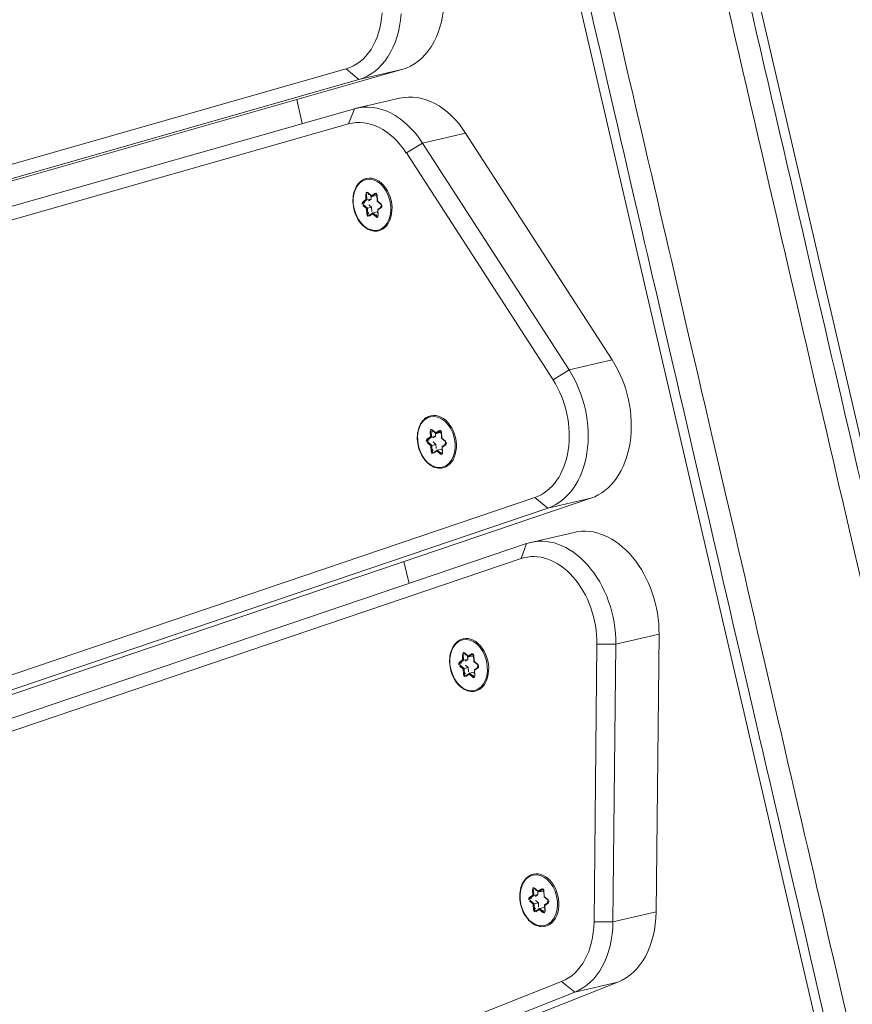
# Model space of a CAD drawing. Extents: x 5477758 to 5478338, y 5918296 to 5918502.
# Tile 100 of 138: x 5477951.73 to 5477951.916, y 5918462.233 to 5918462.453. Entities that reach past the tile are written whole.
import ezdxf

# ---------------------------------------------------------------- set-up
doc = ezdxf.new("R2010")
doc.units = 0
doc.layers.get('0').update_dxf_attribs({"linetype": 'CONTINUOUS', "lineweight": 13})
doc.layers.add('0_PROJEKTOWANE ZABAWKI', color=7, linetype='CONTINUOUS', lineweight=0)

# ---------------------------------------------------------------- blocks, each defined once
blk = doc.blocks.new('zw$CEC1')
for p, q in [((1179.728, -663.216), (1065.128, -663.216)), ((1065.128, -667.14), (1179.728, -667.14)), ((1134.304, -670.277), (1139.99, -668.229)), ((1139.99, -668.229), (1139.99, -669.219)), ((1146.204, -668.596), (1152.237, -670.065)), ((1146.204, -669.586), (1146.204, -668.596)), ((1139.99, -669.219), (1134.304, -671.267)), ((1140.126, -669.62), (1139.99, -669.219)), ((1142.893, -669.39), (1149.369, -734.876)), ((1142.893, -670.38), (1142.893, -669.39)), ((1134.44, -671.668), (1140.126, -669.62)), ((1146.106, -669.998), (1146.204, -669.586)), ((1152.237, -671.055), (1146.204, -669.586)), ((1143.553, -669.933), (1143.553, -670.923)), ((1146.106, -669.998), (1152.14, -671.467)), ((1152.237, -670.065), (1152.237, -671.055)), ((1134.304, -671.267), (1134.304, -670.277)), ((1142.893, -670.38), (1142.593, -670.607)), ((1149.369, -735.866), (1142.893, -670.38)), ((1142.593, -670.607), (1149.069, -736.093)), ((1143.857, -671.219), (1143.558, -671.022)), ((1143.558, -671.022), (1150.034, -736.507)), ((1152.14, -671.467), (1152.237, -671.055)), ((1132.601, -671.344), (1135.705, -734.207)), ((1132.601, -672.334), (1132.601, -671.344)), ((1134.44, -671.668), (1134.304, -671.267)), ((1150.333, -736.705), (1143.857, -671.219)), ((1153.575, -671.254), (1162.874, -733.811)), ((1153.575, -672.244), (1153.575, -671.254)), ((1133.212, -672.527), (1133.212, -671.537)), ((1140.918, -672.272), (1140.83, -672.336)), ((1140.834, -672.342), (1140.927, -672.273)), ((1140.98, -672.28), (1141.017, -672.372)), ((1141.029, -672.372), (1140.994, -672.285)), ((1153.575, -672.244), (1153.277, -672.478)), ((1162.874, -734.801), (1153.575, -672.244)), ((1132.601, -672.334), (1132.301, -672.553)), ((1135.705, -735.197), (1132.601, -672.334)), ((1135.212, -672.522), (1135.341, -672.545)), ((1135.338, -672.54), (1135.214, -672.518)), ((1135.426, -672.475), (1135.338, -672.54)), ((1135.342, -672.545), (1135.435, -672.477)), ((1135.488, -672.484), (1135.525, -672.576)), ((1135.536, -672.575), (1135.501, -672.489)), ((1140.688, -672.441), (1140.599, -672.505)), ((1140.608, -672.507), (1140.701, -672.439)), ((1140.653, -672.354), (1140.688, -672.441)), ((1140.667, -672.341), (1140.667, -672.337)), ((1140.704, -672.433), (1140.667, -672.341)), ((1140.756, -672.465), (1140.683, -672.452)), ((1140.704, -672.319), (1140.833, -672.342)), ((1140.704, -672.433), (1140.704, -672.341)), ((1140.83, -672.336), (1140.707, -672.315)), ((1140.756, -672.561), (1140.756, -672.465)), ((1140.783, -672.531), (1140.756, -672.465)), ((1140.938, -672.497), (1140.871, -672.546)), ((1141.032, -672.514), (1140.938, -672.497)), ((1140.938, -672.593), (1140.938, -672.497)), ((1141.02, -672.375), (1141.15, -672.397)), ((1141.152, -672.393), (1141.029, -672.372)), ((1141.089, -672.387), (1141.069, -672.402)), ((1141.069, -672.497), (1141.069, -672.402)), ((1141.163, -672.428), (1141.069, -672.497)), ((1141.069, -672.5), (1141.107, -672.592)), ((1141.085, -672.511), (1141.174, -672.446)), ((1141.12, -672.597), (1141.085, -672.511)), ((1141.163, -672.425), (1141.163, -672.428)), ((1151.157, -672.441), (1151.192, -672.527)), ((1151.172, -672.428), (1151.172, -672.424)), ((1151.209, -672.52), (1151.172, -672.428)), ((1151.209, -672.406), (1151.338, -672.428)), ((1151.209, -672.52), (1151.209, -672.427)), ((1151.335, -672.423), (1151.212, -672.401)), ((1151.423, -672.359), (1151.335, -672.423)), ((1151.339, -672.428), (1151.432, -672.36)), ((1151.485, -672.367), (1151.522, -672.459)), ((1151.534, -672.458), (1151.499, -672.372)), ((1151.525, -672.461), (1151.654, -672.484)), ((1151.657, -672.48), (1151.534, -672.458)), ((1151.594, -672.473), (1151.573, -672.488)), ((1151.573, -672.584), (1151.573, -672.488)), ((1151.668, -672.515), (1151.573, -672.584)), ((1151.668, -672.511), (1151.668, -672.515)), ((1153.277, -672.478), (1162.575, -735.036)), ((1132.301, -672.553), (1135.405, -735.417)), ((1133.213, -672.577), (1136.318, -735.44)), ((1133.513, -672.781), (1133.213, -672.577)), ((1135.195, -672.644), (1135.107, -672.709)), ((1135.116, -672.71), (1135.209, -672.642)), ((1135.132, -672.741), (1135.132, -672.737)), ((1135.264, -672.764), (1135.132, -672.741)), ((1135.16, -672.558), (1135.195, -672.644)), ((1135.175, -672.544), (1135.175, -672.541)), ((1135.212, -672.637), (1135.175, -672.544)), ((1135.264, -672.669), (1135.19, -672.656)), ((1135.212, -672.637), (1135.212, -672.544)), ((1135.264, -672.764), (1135.264, -672.669)), ((1135.29, -672.734), (1135.264, -672.669)), ((1135.446, -672.701), (1135.379, -672.75)), ((1135.539, -672.717), (1135.446, -672.701)), ((1135.446, -672.796), (1135.446, -672.701)), ((1135.528, -672.578), (1135.657, -672.601)), ((1135.66, -672.597), (1135.536, -672.575)), ((1135.597, -672.59), (1135.576, -672.605)), ((1135.576, -672.701), (1135.576, -672.605)), ((1135.67, -672.632), (1135.576, -672.701)), ((1135.577, -672.704), (1135.614, -672.796)), ((1135.593, -672.714), (1135.681, -672.65)), ((1135.628, -672.801), (1135.593, -672.714)), ((1135.67, -672.628), (1135.67, -672.632)), ((1140.621, -672.558), (1140.744, -672.58)), ((1140.625, -672.537), (1140.625, -672.534)), ((1140.756, -672.561), (1140.625, -672.537)), ((1140.744, -672.58), (1140.779, -672.666)), ((1140.794, -672.653), (1140.756, -672.561)), ((1140.794, -672.649), (1140.794, -672.653)), ((1140.938, -672.593), (1140.844, -672.662)), ((1140.844, -672.662), (1140.844, -672.658)), ((1140.855, -672.68), (1140.943, -672.615)), ((1141.07, -672.616), (1140.938, -672.593)), ((1140.943, -672.615), (1141.066, -672.637)), ((1141.07, -672.612), (1141.07, -672.616)), ((1145.73, -672.745), (1145.859, -672.767)), ((1145.856, -672.762), (1145.732, -672.74)), ((1145.944, -672.697), (1145.856, -672.762)), ((1145.86, -672.767), (1145.953, -672.699)), ((1146.006, -672.706), (1146.043, -672.798)), ((1146.055, -672.797), (1146.02, -672.711)), ((1151.192, -672.527), (1151.104, -672.592)), ((1151.113, -672.593), (1151.206, -672.525)), ((1151.126, -672.645), (1151.249, -672.667)), ((1151.129, -672.624), (1151.129, -672.621)), ((1151.261, -672.647), (1151.129, -672.624)), ((1151.261, -672.552), (1151.188, -672.539)), ((1151.249, -672.667), (1151.284, -672.753)), ((1151.261, -672.647), (1151.261, -672.552)), ((1151.287, -672.617), (1151.261, -672.552)), ((1151.298, -672.74), (1151.261, -672.647)), ((1151.298, -672.736), (1151.298, -672.74)), ((1151.443, -672.679), (1151.349, -672.748)), ((1151.349, -672.748), (1151.349, -672.745)), ((1151.359, -672.766), (1151.448, -672.702)), ((1151.443, -672.584), (1151.376, -672.633)), ((1151.536, -672.6), (1151.443, -672.584)), ((1151.443, -672.679), (1151.443, -672.584)), ((1151.575, -672.703), (1151.443, -672.679)), ((1151.448, -672.702), (1151.571, -672.724)), ((1151.574, -672.587), (1151.611, -672.679)), ((1151.575, -672.699), (1151.575, -672.703)), ((1151.59, -672.598), (1151.678, -672.533)), ((1151.625, -672.684), (1151.59, -672.598)), ((1136.618, -735.645), (1133.513, -672.781)), ((1135.128, -672.762), (1135.252, -672.784)), ((1135.252, -672.784), (1135.287, -672.87)), ((1135.301, -672.856), (1135.264, -672.764)), ((1135.301, -672.853), (1135.301, -672.856)), ((1135.446, -672.796), (1135.352, -672.865)), ((1135.352, -672.865), (1135.352, -672.862)), ((1135.362, -672.883), (1135.451, -672.819)), ((1135.577, -672.819), (1135.446, -672.796)), ((1135.451, -672.819), (1135.574, -672.84)), ((1135.577, -672.816), (1135.577, -672.819)), ((1145.713, -672.866), (1145.625, -672.931)), ((1145.634, -672.932), (1145.727, -672.864)), ((1145.65, -672.963), (1145.65, -672.959)), ((1145.782, -672.986), (1145.65, -672.963)), ((1145.678, -672.78), (1145.713, -672.866)), ((1145.693, -672.766), (1145.693, -672.763)), ((1145.73, -672.859), (1145.693, -672.766)), ((1145.782, -672.891), (1145.708, -672.878)), ((1145.73, -672.859), (1145.73, -672.766)), ((1145.782, -672.986), (1145.782, -672.891)), ((1145.808, -672.956), (1145.782, -672.891)), ((1145.964, -672.923), (1145.897, -672.972)), ((1146.057, -672.939), (1145.964, -672.923)), ((1145.964, -673.018), (1145.964, -672.923)), ((1146.046, -672.8), (1146.175, -672.823)), ((1146.178, -672.819), (1146.055, -672.797)), ((1146.115, -672.812), (1146.094, -672.827)), ((1146.094, -672.923), (1146.094, -672.827)), ((1146.188, -672.854), (1146.094, -672.923)), ((1146.095, -672.926), (1146.132, -673.018)), ((1146.111, -672.936), (1146.199, -672.872)), ((1146.146, -673.023), (1146.111, -672.936)), ((1146.188, -672.85), (1146.188, -672.854)), ((1145.647, -672.984), (1145.77, -673.006)), ((1145.77, -673.006), (1145.805, -673.092)), ((1145.819, -673.078), (1145.782, -672.986)), ((1145.819, -673.075), (1145.819, -673.078)), ((1145.964, -673.018), (1145.87, -673.087)), ((1145.87, -673.087), (1145.87, -673.084)), ((1145.88, -673.105), (1145.969, -673.041)), ((1146.096, -673.042), (1145.964, -673.018)), ((1145.969, -673.041), (1146.092, -673.062)), ((1146.096, -673.038), (1146.096, -673.042)), ((1133.273, -673.787), (1132.721, -673.787)), ((1143.831, -673.787), (1143.327, -673.787))]:
    blk.add_line(p, q)
for centre, major_axis, ratio, start_param, end_param in [((1140.898, -669.489), (2, 0), 0.707107, 0.069813, 2.042035), ((1145.553, -669.933), (-2, 0), 0.707107, 4.380776, 6.283185), ((1140.898, -670.479), (2, 0), 0.707107, 0.069813, 2.042035), ((1140.898, -670.691), (1.7, 0), 0.707107, 0.069813, 2.042035), ((1145.553, -670.923), (-2, 0), 0.707107, 4.380776, 6.352998), ((1145.553, -671.135), (-1.7, 0), 0.707107, 4.380776, 6.352998), ((1130.602, -671.393), (2, 0), 0.707107, 0.034907, 1.169371), ((1151.586, -671.402), (2, 0), 0.707107, 0.10472, 1.239184), ((1135.212, -671.537), (-2, 0), 0.707107, 5.183628, 6.283185), ((1130.602, -672.383), (2, 0), 0.707107, 0.034907, 1.169371), ((1151.586, -672.392), (2, 0), 0.707107, 0.10472, 1.239184), ((1135.212, -672.527), (-2, 0), 0.707107, 5.183628, 6.318092), ((1130.602, -672.595), (1.7, 0), 0.707107, 0.034907, 1.169371), ((1151.586, -672.604), (1.7, 0), 0.707107, 0.10472, 1.239184), ((1135.212, -672.74), (-1.7, 0), 0.707107, 5.183628, 6.318092), ((1140.887, -672.462), (0.6, 0), 0.707107, 0, 3.141593), ((1135.394, -672.665), (0.6, 0), 0.707107, 0, 3.141593), ((1140.887, -672.462), (0.25, 0), 0.707107, 1.152569, 1.475438), ((1140.951, -672.294), (0.045, 0), 0.707107, 0.279204, 2.3736), ((1140.918, -672.261), (0.0089, -0.0121), 0.508626, 5.319544, 6.283185), ((1140.994, -672.275), (-0.0139, -0.0056), 0.679724, 0, 1.301881), ((1151.391, -672.548), (0.6, 0), 0.707107, 0, 3.141593), ((1135.203, -672.549), (-0.045, 0), 0.707107, 4.467995, 6.56239), ((1135.214, -672.508), (-0.0026, -0.0148), 0.171098, 0, 0.800479), ((1135.394, -672.665), (0.25, 0), 0.707107, 1.152569, 1.475438), ((1135.458, -672.498), (0.045, 0), 0.707107, 0.279204, 2.3736), ((1135.426, -672.465), (0.0089, -0.0121), 0.508626, 5.319544, 6.283185), ((1135.501, -672.478), (-0.0139, -0.0056), 0.679724, 0, 1.301881), ((1140.632, -672.527), (-0.045, 0), 0.707107, 5.515192, 7.609587), ((1140.599, -672.495), (0.0089, -0.0121), 0.508626, 5.319544, 6.283185), ((1140.632, -672.517), (-0.03, 0), 0.707107, 0, 1.326402), ((1140.887, -672.462), (-0.25, 0), 0.707107, 0.130169, 0.46319), ((1140.696, -672.346), (-0.045, 0), 0.707107, 4.467995, 6.56239), ((1140.653, -672.344), (0.0139, 0.0056), 0.679724, 4.443473, 6.01427), ((1140.696, -672.335), (-0.03, 0), 0.707107, 0, 0.279204), ((1140.887, -672.462), (0.25, 0), 0.707107, 2.244927, 2.557585), ((1140.688, -672.43), (0.0166, -0.0047), 0.601017, 4.881509, 6.452305), ((1140.707, -672.304), (-0.0026, -0.0148), 0.171098, 0, 0.800479), ((1140.83, -672.326), (-0.0037, 0.0158), 0.19164, 2.259533, 3.223174), ((1141.029, -672.361), (0.0104, 0.0129), 0.462667, 2.890892, 4.192773), ((1141.085, -672.5), (-0.0166, 0.0047), 0.601017, 0.16912, 1.739916), ((1140.887, -672.462), (0.25, 0), 0.707107, 0.095219, 0.407877), ((1141.152, -672.383), (-0.0026, -0.0148), 0.171098, 0, 0.800479), ((1141.141, -672.424), (0.045, 0), 0.707107, 5.515192, 7.609587), ((1141.141, -672.414), (0.03, 0), 0.707107, 5.515192, 6.283185), ((1141.174, -672.436), (0.0089, -0.0121), 0.508626, 3.748748, 5.319544), ((1145.912, -672.887), (0.6, 0), 0.707107, 0, 3.141593), ((1151.201, -672.432), (-0.045, 0), 0.707107, 4.467995, 6.56239), ((1151.157, -672.43), (0.0139, 0.0056), 0.679724, 4.443473, 6.01427), ((1151.201, -672.422), (-0.03, 0), 0.707107, 0, 0.279204), ((1151.391, -672.548), (0.25, 0), 0.707107, 2.244927, 2.557585), ((1151.192, -672.517), (0.0166, -0.0047), 0.601017, 4.881509, 6.452305), ((1151.212, -672.391), (-0.0026, -0.0148), 0.171098, 0, 0.800479), ((1151.335, -672.413), (-0.0037, 0.0158), 0.19164, 2.259533, 3.223174), ((1151.391, -672.548), (0.25, 0), 0.707107, 1.152569, 1.475438), ((1151.455, -672.381), (0.045, 0), 0.707107, 0.279204, 2.3736), ((1151.423, -672.348), (0.0089, -0.0121), 0.508626, 5.319544, 6.283185), ((1151.499, -672.361), (-0.0139, -0.0056), 0.679724, 0, 1.301881), ((1151.534, -672.448), (0.0104, 0.0129), 0.462667, 2.890892, 4.192773), ((1151.391, -672.548), (0.25, 0), 0.707107, 0.095219, 0.407877), ((1151.657, -672.469), (-0.0026, -0.0148), 0.171098, 0, 0.800479), ((1151.646, -672.511), (0.045, 0), 0.707107, 5.515192, 7.609587), ((1151.646, -672.5), (0.03, 0), 0.707107, 5.515192, 6.283185), ((1151.678, -672.522), (0.0089, -0.0121), 0.508626, 3.748748, 5.319544), ((1135.139, -672.731), (-0.045, 0), 0.707107, 5.515192, 7.609587), ((1135.107, -672.698), (0.0089, -0.0121), 0.508626, 5.319544, 6.283185), ((1135.139, -672.72), (-0.03, 0), 0.707107, 0, 1.326402), ((1135.128, -672.751), (-0.0026, -0.0148), 0.171098, 0.800479, 2.371275), ((1135.394, -672.665), (-0.25, 0), 0.707107, 0.130169, 0.46319), ((1135.16, -672.547), (0.0139, 0.0056), 0.679724, 4.443473, 6.01427), ((1135.203, -672.539), (-0.03, 0), 0.707107, 0, 0.279204), ((1135.394, -672.665), (0.25, 0), 0.707107, 2.244927, 2.557585), ((1135.195, -672.634), (0.0166, -0.0047), 0.601017, 4.881509, 6.452305), ((1135.338, -672.529), (-0.0037, 0.0158), 0.19164, 2.259533, 3.223174), ((1135.536, -672.564), (0.0104, 0.0129), 0.462667, 2.890892, 4.192773), ((1135.593, -672.704), (-0.0166, 0.0047), 0.601017, 0.16912, 1.739916), ((1135.394, -672.665), (0.25, 0), 0.707107, 0.095219, 0.407877), ((1135.66, -672.586), (-0.0026, -0.0148), 0.171098, 0, 0.800479), ((1135.649, -672.628), (0.045, 0), 0.707107, 5.515192, 7.609587), ((1135.649, -672.617), (0.03, 0), 0.707107, 5.515192, 6.283185), ((1135.681, -672.639), (0.0089, -0.0121), 0.508626, 3.748748, 5.319544), ((1140.621, -672.548), (-0.0026, -0.0148), 0.171098, 0.800479, 2.371275), ((1140.744, -672.569), (0.0104, 0.0129), 0.462667, 4.192773, 5.763569), ((1140.779, -672.656), (0.0139, 0.0056), 0.679724, 4.443473, 6.01427), ((1140.822, -672.658), (-0.045, 0), 0.707107, 0.279204, 2.3736), ((1140.887, -672.462), (-0.25, 0), 0.707107, 1.142416, 1.510388), ((1140.822, -672.647), (-0.03, 0), 0.707107, 0.279204, 2.3736), ((1140.855, -672.669), (0.0089, -0.0121), 0.508626, 3.748748, 5.319544), ((1140.943, -672.605), (-0.0037, 0.0158), 0.19164, 0.688736, 2.259533), ((1140.887, -672.462), (-0.25, 0), 0.707107, 2.189614, 2.547433), ((1141.077, -672.606), (0.045, 0), 0.707107, 4.467995, 6.56239), ((1141.066, -672.626), (-0.0026, -0.0148), 0.171098, 0.800479, 2.371275), ((1141.077, -672.595), (0.03, 0), 0.707107, 4.467995, 6.283185), ((1141.12, -672.587), (-0.0139, -0.0056), 0.679724, 0, 1.301881), ((1145.722, -672.771), (-0.045, 0), 0.707107, 4.467995, 6.56239), ((1145.732, -672.73), (-0.0026, -0.0148), 0.171098, 0, 0.800479), ((1145.912, -672.887), (0.25, 0), 0.707107, 1.152569, 1.475438), ((1145.976, -672.72), (0.045, 0), 0.707107, 0.279204, 2.3736), ((1145.944, -672.687), (0.0089, -0.0121), 0.508626, 5.319544, 6.283185), ((1146.02, -672.7), (-0.0139, -0.0056), 0.679724, 0, 1.301881), ((1151.136, -672.614), (-0.045, 0), 0.707107, 5.515192, 7.609587), ((1151.104, -672.581), (0.0089, -0.0121), 0.508626, 5.319544, 6.283185), ((1151.136, -672.603), (-0.03, 0), 0.707107, 0, 1.326402), ((1151.126, -672.634), (-0.0026, -0.0148), 0.171098, 0.800479, 2.371275), ((1151.391, -672.548), (-0.25, 0), 0.707107, 0.130169, 0.46319), ((1151.249, -672.656), (0.0104, 0.0129), 0.462667, 4.192773, 5.763569), ((1151.284, -672.742), (0.0139, 0.0056), 0.679724, 4.443473, 6.01427), ((1151.391, -672.548), (-0.25, 0), 0.707107, 1.142416, 1.510388), ((1151.327, -672.734), (-0.03, 0), 0.707107, 0.279204, 2.3736), ((1151.448, -672.691), (-0.0037, 0.0158), 0.19164, 0.688736, 2.259533), ((1151.391, -672.548), (-0.25, 0), 0.707107, 2.189614, 2.547433), ((1151.582, -672.693), (0.045, 0), 0.707107, 4.467995, 6.56239), ((1151.571, -672.713), (-0.0026, -0.0148), 0.171098, 0.800479, 2.371275), ((1151.59, -672.587), (-0.0166, 0.0047), 0.601017, 0.16912, 1.739916), ((1151.582, -672.682), (0.03, 0), 0.707107, 4.467995, 6.283185), ((1151.625, -672.673), (-0.0139, -0.0056), 0.679724, 0, 1.301881), ((1135.252, -672.773), (0.0104, 0.0129), 0.462667, 4.192773, 5.763569), ((1135.287, -672.859), (0.0139, 0.0056), 0.679724, 4.443473, 6.01427), ((1135.33, -672.861), (-0.045, 0), 0.707107, 0.279204, 2.3736), ((1135.394, -672.665), (-0.25, 0), 0.707107, 1.142416, 1.510388), ((1135.33, -672.851), (-0.03, 0), 0.707107, 0.279204, 2.3736), ((1135.362, -672.873), (0.0089, -0.0121), 0.508626, 3.748748, 5.319544), ((1135.451, -672.808), (-0.0037, 0.0158), 0.19164, 0.688736, 2.259533), ((1135.394, -672.665), (-0.25, 0), 0.707107, 2.189614, 2.547433), ((1135.585, -672.81), (0.045, 0), 0.707107, 4.467995, 6.56239), ((1135.574, -672.83), (-0.0026, -0.0148), 0.171098, 0.800479, 2.371275), ((1135.585, -672.799), (0.03, 0), 0.707107, 4.467995, 6.283185), ((1135.628, -672.79), (-0.0139, -0.0056), 0.679724, 0, 1.301881), ((1145.657, -672.953), (-0.045, 0), 0.707107, 5.515192, 7.609587), ((1145.625, -672.92), (0.0089, -0.0121), 0.508626, 5.319544, 6.283185), ((1145.657, -672.942), (-0.03, 0), 0.707107, 0, 1.326402), ((1145.647, -672.973), (-0.0026, -0.0148), 0.171098, 0.800479, 2.371275), ((1145.912, -672.887), (-0.25, 0), 0.707107, 0.130169, 0.46319), ((1145.678, -672.769), (0.0139, 0.0056), 0.679724, 4.443473, 6.01427), ((1145.722, -672.761), (-0.03, 0), 0.707107, 0, 0.279204), ((1145.912, -672.887), (0.25, 0), 0.707107, 2.244927, 2.557585), ((1145.713, -672.856), (0.0166, -0.0047), 0.601017, 4.881509, 6.452305), ((1145.856, -672.751), (-0.0037, 0.0158), 0.19164, 2.259533, 3.223174), ((1146.055, -672.787), (0.0104, 0.0129), 0.462667, 2.890892, 4.192773), ((1146.111, -672.926), (-0.0166, 0.0047), 0.601017, 0.16912, 1.739916), ((1145.912, -672.887), (0.25, 0), 0.707107, 0.095219, 0.407877), ((1146.178, -672.808), (-0.0026, -0.0148), 0.171098, 0, 0.800479), ((1146.167, -672.85), (0.045, 0), 0.707107, 5.515192, 7.609587), ((1146.167, -672.839), (0.03, 0), 0.707107, 5.515192, 6.283185), ((1146.199, -672.861), (0.0089, -0.0121), 0.508626, 3.748748, 5.319544), ((1151.327, -672.744), (-0.045, 0), 0.707107, 0.279204, 2.3736), ((1151.359, -672.756), (0.0089, -0.0121), 0.508626, 3.748748, 5.319544), ((1145.77, -672.995), (0.0104, 0.0129), 0.462667, 4.192773, 5.763569), ((1145.805, -673.081), (0.0139, 0.0056), 0.679724, 4.443473, 6.01427), ((1145.848, -673.083), (-0.045, 0), 0.707107, 0.279204, 2.3736), ((1145.912, -672.887), (-0.25, 0), 0.707107, 1.142416, 1.510388), ((1145.848, -673.073), (-0.03, 0), 0.707107, 0.279204, 2.3736), ((1145.88, -673.095), (0.0089, -0.0121), 0.508626, 3.748748, 5.319544), ((1145.969, -673.03), (-0.0037, 0.0158), 0.19164, 0.688736, 2.259533), ((1145.912, -672.887), (-0.25, 0), 0.707107, 2.189614, 2.547433), ((1146.103, -673.032), (0.045, 0), 0.707107, 4.467995, 6.56239), ((1146.092, -673.052), (-0.0026, -0.0148), 0.171098, 0.800479, 2.371275), ((1146.103, -673.021), (0.03, 0), 0.707107, 4.467995, 6.283185), ((1146.146, -673.012), (-0.0139, -0.0056), 0.679724, 0, 1.301881)]:
    blk.add_ellipse(centre, major_axis=major_axis, ratio=ratio, start_param=start_param, end_param=end_param)
for centre in [(1140.887, -672.476), (1135.394, -672.679), (1151.391, -672.562), (1145.912, -672.901)]:
    blk.add_ellipse(centre, major_axis=(-0.58, 0), ratio=0.707107)
for points, knots in [([(1185.928, -663.428), (1185.92, -663.428), (1185.912, -663.428), (1185.718, -663.428), (1185.535, -663.428), (1184.553, -663.428), (1183.711, -663.428), (1181.437, -663.428), (1179.931, -663.428), (1175.708, -663.428), (1172.842, -663.428), (1167.867, -663.428), (1165.775, -663.428), (1161.975, -663.428), (1160.125, -663.428), (1157.094, -663.428), (1155.952, -663.428), (1152.126, -663.428), (1149.918, -663.428), (1144.631, -663.428), (1141.592, -663.428), (1133.362, -663.428), (1129.292, -663.428), (1125.141, -663.428), (1121.09, -663.428), (1116.962, -663.428), (1109.398, -663.428), (1105.404, -663.428), (1097.178, -663.428), (1092.945, -663.428), (1086.247, -663.428), (1084.057, -663.428), (1080.368, -663.428), (1078.913, -663.428), (1076.716, -663.428), (1075.923, -663.428), (1074.514, -663.428), (1073.944, -663.428), (1071.753, -663.428), (1070.083, -663.428), (1066.71, -663.428), (1065.138, -663.428), (1062.035, -663.428), (1060.513, -663.428), (1058.928, -663.428)], [1.481535, 1.481535, 1.481535, 1.481535, 1.518758, 1.518758, 2.379658, 2.379658, 5.597938, 5.597938, 10.538019, 10.538019, 18.696385, 18.696385, 24.527079, 24.527079, 29.575647, 29.575647, 32.535382, 32.535382, 39.355172, 39.355172, 49.134696, 49.134696, 58.493436, 58.493436, 58.493436, 67.627244, 67.627244, 74.794433, 74.794433, 81.961623, 81.961623, 87.411225, 87.411225, 93.164019, 93.164019, 96.599059, 96.599059, 98.916813, 98.916813, 105.38718, 105.38718, 110.834573, 110.834573, 115.773922, 115.773922, 115.773922, 115.773922]), ([(1058.927, -663.92), (1060.523, -663.92), (1062.054, -663.92), (1065.164, -663.92), (1066.734, -663.92), (1070.101, -663.92), (1071.766, -663.92), (1073.946, -663.92), (1074.514, -663.92), (1075.915, -663.92), (1076.705, -663.92), (1078.897, -663.92), (1080.352, -663.92), (1084.045, -663.92), (1086.239, -663.92), (1092.944, -663.92), (1097.179, -663.92), (1105.409, -663.92), (1109.403, -663.92), (1116.968, -663.92), (1121.096, -663.92), (1125.146, -663.92), (1129.296, -663.92), (1133.365, -663.92), (1141.591, -663.92), (1144.628, -663.92), (1149.914, -663.92), (1152.123, -663.92), (1155.951, -663.92), (1157.093, -663.92), (1160.126, -663.92), (1161.976, -663.92), (1165.775, -663.92), (1167.866, -663.92), (1172.838, -663.92), (1175.7, -663.92), (1179.913, -663.92), (1181.414, -663.92), (1183.676, -663.92), (1184.512, -663.92), (1185.486, -663.92), (1185.666, -663.92), (1185.878, -663.92), (1185.905, -663.92), (1185.933, -663.92)], [-115.806845, -115.806845, -115.806845, -115.806845, -110.834573, -110.834573, -105.38718, -105.38718, -98.916813, -98.916813, -96.599059, -96.599059, -93.164019, -93.164019, -87.411225, -87.411225, -81.961623, -81.961623, -74.794433, -74.794433, -67.627244, -67.627244, -58.493436, -58.493436, -58.493436, -49.134696, -49.134696, -39.355172, -39.355172, -32.535382, -32.535382, -29.575647, -29.575647, -24.527079, -24.527079, -18.696385, -18.696385, -10.538019, -10.538019, -5.597938, -5.597938, -2.379658, -2.379658, -1.518758, -1.518758, -1.390315, -1.390315, -1.390315, -1.390315]), ([(1185.933, -666.435), (1184.96, -666.435), (1183.865, -666.435), (1181.31, -666.435), (1179.819, -666.435), (1175.892, -666.435), (1173.383, -666.435), (1168.638, -666.435), (1166.306, -666.435), (1162.268, -666.435), (1160.59, -666.435), (1155.531, -666.435), (1153.392, -666.435), (1145.933, -666.435), (1142.968, -666.435), (1138.957, -666.435), (1136.135, -666.435), (1132.796, -666.435), (1122.514, -666.435), (1116.479, -666.435), (1104.632, -666.435), (1098.821, -666.435), (1090.619, -666.435), (1087.898, -666.435), (1083.133, -666.435), (1081.427, -666.435), (1078.494, -666.435), (1077.267, -666.435), (1075.113, -666.435), (1074.209, -666.435), (1072.179, -666.435), (1071.052, -666.435), (1067.125, -666.435), (1063.755, -666.435), (1058.927, -666.435)], [0.478318, 0.478318, 0.478318, 0.478318, 3.307686, 3.307686, 6.615372, 6.615372, 11.720097, 11.720097, 16.66119, 16.66119, 20.086268, 20.086268, 26.717745, 26.717745, 33.32238, 33.32238, 33.32238, 37.968614, 37.968614, 43.976092, 43.976092, 49.98357, 49.98357, 53.186468, 53.186468, 56.000528, 56.000528, 58.814588, 58.814588, 60.765103, 60.765103, 62.715617, 62.715617, 66.516875, 66.516875, 66.516875, 66.516875]), ([(1058.928, -666.928), (1063.735, -666.928), (1067.098, -666.928), (1071.031, -666.928), (1072.164, -666.928), (1074.207, -666.928), (1075.118, -666.928), (1077.286, -666.928), (1078.517, -666.928), (1081.448, -666.928), (1083.15, -666.928), (1087.906, -666.928), (1090.624, -666.928), (1098.817, -666.928), (1104.626, -666.928), (1116.47, -666.928), (1122.506, -666.928), (1132.791, -666.928), (1136.133, -666.928), (1138.956, -666.928), (1142.971, -666.928), (1145.939, -666.928), (1153.396, -666.928), (1155.532, -666.928), (1160.588, -666.928), (1162.267, -666.928), (1166.306, -666.928), (1168.639, -666.928), (1173.39, -666.928), (1175.904, -666.928), (1179.844, -666.928), (1181.342, -666.928), (1183.883, -666.928), (1184.96, -666.928), (1185.928, -666.928)], [-66.505201, -66.505201, -66.505201, -66.505201, -62.715617, -62.715617, -60.765103, -60.765103, -58.814588, -58.814588, -56.000528, -56.000528, -53.186468, -53.186468, -49.98357, -49.98357, -43.976092, -43.976092, -37.968614, -37.968614, -33.32238, -33.32238, -33.32238, -26.717745, -26.717745, -20.086268, -20.086268, -16.66119, -16.66119, -11.720097, -11.720097, -6.615372, -6.615372, -3.307686, -3.307686, -0.555747, -0.555747, -0.555747, -0.555747]), ([(1140.98, -672.28), (1140.979, -672.279), (1140.978, -672.277), (1140.974, -672.273), (1140.972, -672.272), (1140.968, -672.27), (1140.965, -672.269), (1140.959, -672.267), (1140.956, -672.267), (1140.95, -672.266), (1140.947, -672.267), (1140.941, -672.268), (1140.938, -672.268), (1140.932, -672.27), (1140.93, -672.271), (1140.928, -672.273), (1140.927, -672.273), (1140.927, -672.273)], [0.523599, 0.523599, 0.523599, 0.523599, 0.927172, 0.927172, 1.204378, 1.204378, 1.47422, 1.47422, 1.746688, 1.746688, 2.021391, 2.021391, 2.295276, 2.295276, 2.566083, 2.566083, 2.617994, 2.617994, 2.617994, 2.617994]), ([(1135.212, -672.522), (1135.209, -672.522), (1135.206, -672.522), (1135.199, -672.522), (1135.196, -672.522), (1135.19, -672.523), (1135.188, -672.524), (1135.183, -672.527), (1135.181, -672.528), (1135.177, -672.531), (1135.176, -672.532), (1135.174, -672.535), (1135.174, -672.536), (1135.173, -672.538), (1135.173, -672.538), (1135.173, -672.539)], [1.570796, 1.570796, 1.570796, 1.570796, 1.844329, 1.844329, 2.119118, 2.119118, 2.392017, 2.392017, 2.661992, 2.661992, 2.936562, 2.936562, 3.253095, 3.253095, 3.385987, 3.385987, 3.385987, 3.385987]), ([(1135.488, -672.484), (1135.487, -672.482), (1135.486, -672.48), (1135.482, -672.477), (1135.48, -672.475), (1135.475, -672.473), (1135.472, -672.472), (1135.467, -672.471), (1135.464, -672.47), (1135.457, -672.47), (1135.454, -672.47), (1135.448, -672.471), (1135.445, -672.472), (1135.44, -672.474), (1135.438, -672.475), (1135.435, -672.476), (1135.435, -672.477), (1135.435, -672.477)], [0.523599, 0.523599, 0.523599, 0.523599, 0.927172, 0.927172, 1.204378, 1.204378, 1.47422, 1.47422, 1.746688, 1.746688, 2.021391, 2.021391, 2.295276, 2.295276, 2.566083, 2.566083, 2.617994, 2.617994, 2.617994, 2.617994]), ([(1141.487, -672.462), (1141.487, -672.507), (1141.477, -672.552), (1141.437, -672.638), (1141.408, -672.679), (1141.333, -672.753), (1141.287, -672.786), (1141.183, -672.839), (1141.124, -672.859), (1141.002, -672.886), (1140.937, -672.893), (1140.809, -672.891), (1140.745, -672.882), (1140.624, -672.851), (1140.567, -672.829), (1140.466, -672.772), (1140.422, -672.738), (1140.35, -672.661), (1140.324, -672.618), (1140.293, -672.537), (1140.287, -672.499), (1140.287, -672.462)], [6.038791, 6.038791, 6.038791, 6.038791, 6.34864, 6.34864, 6.66324, 6.66324, 6.984393, 6.984393, 7.307998, 7.307998, 7.63188, 7.63188, 7.955712, 7.955712, 8.279598, 8.279598, 8.603057, 8.603057, 8.923488, 8.923488, 9.180384, 9.180384, 9.180384, 9.180384]), ([(1140.608, -672.507), (1140.607, -672.508), (1140.606, -672.508), (1140.605, -672.51), (1140.604, -672.511), (1140.603, -672.512), (1140.603, -672.513), (1140.602, -672.514), (1140.602, -672.515), (1140.602, -672.516), (1140.602, -672.516), (1140.602, -672.517)], [2.6179939, 2.6179939, 2.6179939, 2.6179939, 2.7715925, 2.7715925, 2.9251911, 2.9251911, 3.0787897, 3.0787897, 3.2323883, 3.2323883, 3.385987, 3.385987, 3.385987, 3.385987]), ([(1140.704, -672.319), (1140.701, -672.318), (1140.698, -672.318), (1140.692, -672.318), (1140.689, -672.319), (1140.683, -672.32), (1140.68, -672.321), (1140.675, -672.323), (1140.673, -672.324), (1140.67, -672.327), (1140.669, -672.328), (1140.667, -672.331), (1140.666, -672.332), (1140.666, -672.334), (1140.666, -672.335), (1140.666, -672.335)], [1.570796, 1.570796, 1.570796, 1.570796, 1.844329, 1.844329, 2.119118, 2.119118, 2.392017, 2.392017, 2.661992, 2.661992, 2.936562, 2.936562, 3.253095, 3.253095, 3.385987, 3.385987, 3.385987, 3.385987]), ([(1141.171, -672.414), (1141.171, -672.413), (1141.171, -672.412), (1141.17, -672.41), (1141.17, -672.408), (1141.167, -672.406), (1141.166, -672.404), (1141.162, -672.402), (1141.16, -672.401), (1141.155, -672.399), (1141.152, -672.398), (1141.15, -672.397)], [0.244394, 0.244394, 0.244394, 0.244394, 0.509675, 0.509675, 0.774955, 0.774955, 1.040236, 1.040236, 1.305516, 1.305516, 1.570796, 1.570796, 1.570796, 1.570796]), ([(1151.209, -672.406), (1151.206, -672.405), (1151.203, -672.405), (1151.196, -672.405), (1151.193, -672.405), (1151.187, -672.407), (1151.185, -672.408), (1151.18, -672.41), (1151.178, -672.411), (1151.175, -672.414), (1151.173, -672.415), (1151.171, -672.418), (1151.171, -672.419), (1151.171, -672.421), (1151.171, -672.421), (1151.171, -672.422)], [1.570796, 1.570796, 1.570796, 1.570796, 1.844329, 1.844329, 2.119118, 2.119118, 2.392017, 2.392017, 2.661992, 2.661992, 2.936562, 2.936562, 3.253095, 3.253095, 3.385987, 3.385987, 3.385987, 3.385987]), ([(1151.485, -672.367), (1151.484, -672.365), (1151.483, -672.363), (1151.479, -672.36), (1151.477, -672.359), (1151.472, -672.356), (1151.47, -672.355), (1151.464, -672.354), (1151.461, -672.353), (1151.455, -672.353), (1151.451, -672.353), (1151.445, -672.354), (1151.442, -672.355), (1151.437, -672.357), (1151.435, -672.358), (1151.433, -672.36), (1151.432, -672.36), (1151.432, -672.36)], [0.523599, 0.523599, 0.523599, 0.523599, 0.927172, 0.927172, 1.204378, 1.204378, 1.47422, 1.47422, 1.746688, 1.746688, 2.021391, 2.021391, 2.295276, 2.295276, 2.566083, 2.566083, 2.617994, 2.617994, 2.617994, 2.617994]), ([(1151.676, -672.5), (1151.676, -672.499), (1151.676, -672.498), (1151.675, -672.496), (1151.674, -672.495), (1151.672, -672.492), (1151.671, -672.491), (1151.667, -672.489), (1151.665, -672.487), (1151.66, -672.485), (1151.657, -672.485), (1151.654, -672.484)], [0.244394, 0.244394, 0.244394, 0.244394, 0.509675, 0.509675, 0.774955, 0.774955, 1.040236, 1.040236, 1.305516, 1.305516, 1.570796, 1.570796, 1.570796, 1.570796]), ([(1135.994, -672.665), (1135.994, -672.71), (1135.984, -672.756), (1135.945, -672.842), (1135.916, -672.883), (1135.841, -672.956), (1135.795, -672.989), (1135.69, -673.042), (1135.632, -673.063), (1135.509, -673.09), (1135.445, -673.096), (1135.317, -673.094), (1135.253, -673.086), (1135.132, -673.055), (1135.075, -673.033), (1134.973, -672.976), (1134.929, -672.941), (1134.858, -672.864), (1134.831, -672.821), (1134.801, -672.74), (1134.794, -672.703), (1134.794, -672.665)], [6.038791, 6.038791, 6.038791, 6.038791, 6.34864, 6.34864, 6.66324, 6.66324, 6.984393, 6.984393, 7.307998, 7.307998, 7.63188, 7.63188, 7.955712, 7.955712, 8.279598, 8.279598, 8.603057, 8.603057, 8.923488, 8.923488, 9.180384, 9.180384, 9.180384, 9.180384]), ([(1135.116, -672.71), (1135.115, -672.711), (1135.114, -672.712), (1135.112, -672.713), (1135.112, -672.714), (1135.111, -672.716), (1135.11, -672.716), (1135.11, -672.718), (1135.11, -672.718), (1135.109, -672.719), (1135.109, -672.72), (1135.109, -672.72)], [2.6179939, 2.6179939, 2.6179939, 2.6179939, 2.7715925, 2.7715925, 2.9251911, 2.9251911, 3.0787897, 3.0787897, 3.2323883, 3.2323883, 3.385987, 3.385987, 3.385987, 3.385987]), ([(1135.679, -672.617), (1135.679, -672.616), (1135.679, -672.615), (1135.678, -672.613), (1135.677, -672.612), (1135.675, -672.609), (1135.674, -672.608), (1135.67, -672.605), (1135.668, -672.604), (1135.663, -672.602), (1135.66, -672.602), (1135.657, -672.601)], [0.244394, 0.244394, 0.244394, 0.244394, 0.509675, 0.509675, 0.774955, 0.774955, 1.040236, 1.040236, 1.305516, 1.305516, 1.570796, 1.570796, 1.570796, 1.570796]), ([(1141.107, -672.595), (1141.107, -672.595), (1141.107, -672.595), (1141.107, -672.595), (1141.107, -672.594), (1141.107, -672.594), (1141.107, -672.594), (1141.107, -672.593), (1141.107, -672.593), (1141.107, -672.593), (1141.107, -672.592), (1141.107, -672.592)], [0.2443943, 0.2443943, 0.2443943, 0.2443943, 0.3002352, 0.3002352, 0.3560761, 0.3560761, 0.411917, 0.411917, 0.4677579, 0.4677579, 0.5235988, 0.5235988, 0.5235988, 0.5235988]), ([(1145.73, -672.745), (1145.727, -672.744), (1145.724, -672.744), (1145.717, -672.744), (1145.714, -672.744), (1145.708, -672.746), (1145.706, -672.746), (1145.701, -672.749), (1145.699, -672.75), (1145.696, -672.753), (1145.694, -672.754), (1145.692, -672.757), (1145.692, -672.758), (1145.692, -672.76), (1145.692, -672.76), (1145.692, -672.761)], [1.570796, 1.570796, 1.570796, 1.570796, 1.844329, 1.844329, 2.119118, 2.119118, 2.392017, 2.392017, 2.661992, 2.661992, 2.936562, 2.936562, 3.253095, 3.253095, 3.385987, 3.385987, 3.385987, 3.385987]), ([(1146.006, -672.706), (1146.005, -672.704), (1146.004, -672.702), (1146, -672.699), (1145.998, -672.698), (1145.993, -672.695), (1145.991, -672.694), (1145.985, -672.693), (1145.982, -672.692), (1145.975, -672.692), (1145.972, -672.692), (1145.966, -672.693), (1145.963, -672.694), (1145.958, -672.696), (1145.956, -672.697), (1145.953, -672.698), (1145.953, -672.699), (1145.953, -672.699)], [0.523599, 0.523599, 0.523599, 0.523599, 0.927172, 0.927172, 1.204378, 1.204378, 1.47422, 1.47422, 1.746688, 1.746688, 2.021391, 2.021391, 2.295276, 2.295276, 2.566083, 2.566083, 2.617994, 2.617994, 2.617994, 2.617994]), ([(1151.991, -672.548), (1151.991, -672.594), (1151.981, -672.639), (1151.942, -672.725), (1151.913, -672.766), (1151.838, -672.84), (1151.792, -672.872), (1151.687, -672.925), (1151.629, -672.946), (1151.506, -672.973), (1151.442, -672.979), (1151.314, -672.977), (1151.25, -672.969), (1151.129, -672.938), (1151.072, -672.916), (1150.971, -672.859), (1150.926, -672.824), (1150.855, -672.747), (1150.828, -672.705), (1150.798, -672.623), (1150.791, -672.586), (1150.791, -672.548)], [6.038791, 6.038791, 6.038791, 6.038791, 6.34864, 6.34864, 6.66324, 6.66324, 6.984393, 6.984393, 7.307998, 7.307998, 7.63188, 7.63188, 7.955712, 7.955712, 8.279598, 8.279598, 8.603057, 8.603057, 8.923488, 8.923488, 9.180384, 9.180384, 9.180384, 9.180384]), ([(1151.113, -672.593), (1151.112, -672.594), (1151.111, -672.595), (1151.11, -672.596), (1151.109, -672.597), (1151.108, -672.599), (1151.108, -672.599), (1151.107, -672.601), (1151.107, -672.601), (1151.107, -672.602), (1151.106, -672.603), (1151.106, -672.603)], [2.6179939, 2.6179939, 2.6179939, 2.6179939, 2.7715925, 2.7715925, 2.9251911, 2.9251911, 3.0787897, 3.0787897, 3.2323883, 3.2323883, 3.385987, 3.385987, 3.385987, 3.385987]), ([(1151.612, -672.682), (1151.612, -672.682), (1151.612, -672.682), (1151.612, -672.681), (1151.612, -672.681), (1151.612, -672.681), (1151.612, -672.68), (1151.612, -672.68), (1151.612, -672.68), (1151.611, -672.679), (1151.611, -672.679), (1151.611, -672.679)], [0.2443943, 0.2443943, 0.2443943, 0.2443943, 0.3002352, 0.3002352, 0.3560761, 0.3560761, 0.411917, 0.411917, 0.4677579, 0.4677579, 0.5235988, 0.5235988, 0.5235988, 0.5235988]), ([(1135.615, -672.799), (1135.615, -672.799), (1135.615, -672.799), (1135.615, -672.798), (1135.615, -672.798), (1135.615, -672.798), (1135.615, -672.797), (1135.614, -672.797), (1135.614, -672.797), (1135.614, -672.796), (1135.614, -672.796), (1135.614, -672.796)], [0.2443943, 0.2443943, 0.2443943, 0.2443943, 0.3002352, 0.3002352, 0.3560761, 0.3560761, 0.411917, 0.411917, 0.4677579, 0.4677579, 0.5235988, 0.5235988, 0.5235988, 0.5235988]), ([(1146.512, -672.887), (1146.512, -672.933), (1146.502, -672.978), (1146.463, -673.064), (1146.434, -673.105), (1146.359, -673.179), (1146.313, -673.211), (1146.208, -673.264), (1146.15, -673.285), (1146.027, -673.312), (1145.963, -673.318), (1145.835, -673.316), (1145.771, -673.308), (1145.65, -673.277), (1145.593, -673.255), (1145.492, -673.198), (1145.447, -673.163), (1145.376, -673.086), (1145.349, -673.043), (1145.319, -672.962), (1145.312, -672.925), (1145.312, -672.887)], [6.038791, 6.038791, 6.038791, 6.038791, 6.34864, 6.34864, 6.66324, 6.66324, 6.984393, 6.984393, 7.307998, 7.307998, 7.63188, 7.63188, 7.955712, 7.955712, 8.279598, 8.279598, 8.603057, 8.603057, 8.923488, 8.923488, 9.180384, 9.180384, 9.180384, 9.180384]), ([(1145.634, -672.932), (1145.633, -672.933), (1145.632, -672.934), (1145.631, -672.935), (1145.63, -672.936), (1145.629, -672.938), (1145.629, -672.938), (1145.628, -672.94), (1145.628, -672.94), (1145.627, -672.941), (1145.627, -672.942), (1145.627, -672.942)], [2.6179939, 2.6179939, 2.6179939, 2.6179939, 2.7715925, 2.7715925, 2.9251911, 2.9251911, 3.0787897, 3.0787897, 3.2323883, 3.2323883, 3.385987, 3.385987, 3.385987, 3.385987]), ([(1146.197, -672.839), (1146.197, -672.838), (1146.197, -672.837), (1146.196, -672.835), (1146.195, -672.834), (1146.193, -672.831), (1146.192, -672.83), (1146.188, -672.828), (1146.186, -672.826), (1146.181, -672.824), (1146.178, -672.824), (1146.175, -672.823)], [0.244394, 0.244394, 0.244394, 0.244394, 0.509675, 0.509675, 0.774955, 0.774955, 1.040236, 1.040236, 1.305516, 1.305516, 1.570796, 1.570796, 1.570796, 1.570796]), ([(1146.133, -673.021), (1146.133, -673.021), (1146.133, -673.021), (1146.133, -673.02), (1146.133, -673.02), (1146.133, -673.02), (1146.133, -673.019), (1146.133, -673.019), (1146.132, -673.019), (1146.132, -673.018), (1146.132, -673.018), (1146.132, -673.018)], [0.2443943, 0.2443943, 0.2443943, 0.2443943, 0.3002352, 0.3002352, 0.3560761, 0.3560761, 0.411917, 0.411917, 0.4677579, 0.4677579, 0.5235988, 0.5235988, 0.5235988, 0.5235988])]:
    blk.add_open_spline(points, degree=3, knots=knots)

msp = doc.modelspace()

# ---------------------------------------------------------------- block references
at = {"layer": '0_PROJEKTOWANE ZABAWKI', "xscale": 0.009981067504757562, "yscale": 0.009981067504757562, "zscale": 0.009981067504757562, "rotation": 283.0720937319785}
msp.add_blockref('zw$CEC1', (5477955.78541, 5918474.9692), dxfattribs=at)

doc.saveas('drawing.dxf')
